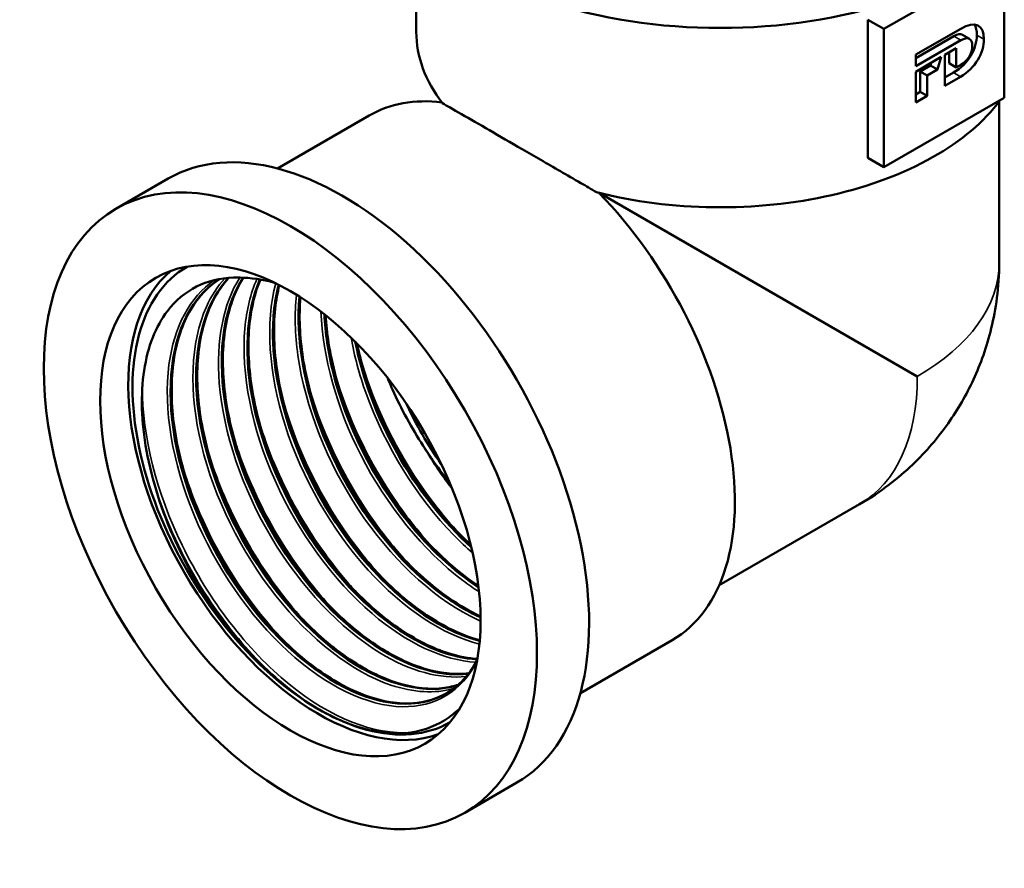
# Model space of a CAD drawing. Header units: millimetres. Extents: x -81 to 698, y -69 to 356.
# Tile 3 of 8: x 124 to 173, y 107 to 149. Entities that reach past the tile are written whole.
import ezdxf

# ---------------------------------------------------------------- set-up
doc = ezdxf.new("R2010")
doc.units = ezdxf.units.MM
doc.layers.add('Видимые тонкие (ГОСТ)', color=7, linetype='Continuous', lineweight=35)
doc.layers.add('Видимый контур (ГОСТ)', color=7, linetype='Continuous', lineweight=50)

msp = doc.modelspace()

# ---------------------------------------------------------------- linework, layer by layer
at = {"layer": 'Видимые тонкие (ГОСТ)'}
for p, q in [((171.1766, 148.1071), (170.823, 148.3112)), ((172.3321, 148.1634), (171.9786, 148.3675)), ((171.1559, 146.2755), (170.8023, 146.4796))]:
    msp.add_line(p, q, dxfattribs=at)
for centre, major_axis, start_param, end_param in [((159.0962, 136.9517), (14, 0), 5.4970729, 6.2831853), ((159.0891, 136.9394), (7, -12.1244), 0, 0.7861124)]:
    msp.add_ellipse(centre, major_axis=major_axis, ratio=0.5773503, start_param=start_param, end_param=end_param, dxfattribs=at)
for points, knots in [([(146.8866, 116.9104), (146.1281, 115.4427), (144.7914, 114.6295), (143.157, 114.6573), (141.3965, 114.6872), (139.3063, 115.693), (137.3984, 117.4405), (135.4907, 119.1879), (133.7822, 121.662), (132.6936, 124.2775), (131.6052, 126.8927), (131.1463, 129.6268), (131.4385, 131.8323), (131.6899, 133.73), (132.4958, 135.2224), (133.705, 136.0611)], [2.0118184, 2.0118184, 2.0118184, 2.0118184, 2.6785877, 2.6785877, 2.6785877, 3.3968073, 3.3968073, 3.3968073, 4.114946, 4.114946, 4.114946, 4.8330051, 4.8330051, 4.8330051, 5.4508507, 5.4508507, 5.4508507, 5.4508507]), ([(145.7066, 115.5634), (144.7825, 115.3045), (143.7098, 115.3594), (142.5763, 115.7444), (140.6363, 116.4033), (138.5359, 118.0234), (136.7979, 120.2178), (135.0606, 122.4112), (133.7014, 125.1591), (133.0624, 127.8006), (132.4236, 130.4411), (132.5107, 132.952), (133.3144, 134.7307), (133.562, 135.2785), (133.8769, 135.7554), (134.2487, 136.1542)], [8.7797583, 8.7797583, 8.7797583, 8.7797583, 9.202931, 9.202931, 9.202931, 9.9271847, 9.9271847, 9.9271847, 10.6511489, 10.6511489, 10.6511489, 11.3748287, 11.3748287, 11.3748287, 11.5977254, 11.5977254, 11.5977254, 11.5977254]), ([(146.3511, 116.1747), (145.0585, 116.0282), (143.5413, 116.4348), (142.0203, 117.3624), (140.037, 118.5719), (138.0651, 120.6566), (136.5931, 123.1198), (135.1215, 125.5821), (134.1628, 128.4011), (133.9604, 130.9028), (133.7901, 133.0083), (134.157, 134.8736), (134.9881, 136.1915)], [15.1576396, 15.1576396, 15.1576396, 15.1576396, 15.7112159, 15.7112159, 15.7112159, 16.4330449, 16.4330449, 16.4330449, 17.1546292, 17.1546292, 17.1546292, 17.7619166, 17.7619166, 17.7619166, 17.7619166]), ([(146.8363, 116.8884), (145.2292, 116.9755), (143.3687, 117.8394), (141.6283, 119.3303), (139.6943, 120.9871), (137.9258, 123.4041), (136.7598, 126.0071), (135.5942, 128.6094), (135.0412, 131.3751), (135.2455, 133.6465), (135.328, 134.5637), (135.5338, 135.3971), (135.8484, 136.1193)], [21.551542, 21.551542, 21.551542, 21.551542, 22.199279, 22.199279, 22.199279, 22.919081, 22.919081, 22.919081, 23.6386819, 23.6386819, 23.6386819, 23.9292378, 23.9292378, 23.9292378, 23.9292378]), ([(147.0169, 117.7962), (145.1999, 118.2462), (143.186, 119.5807), (141.4356, 121.5144), (139.6191, 123.521), (138.1024, 126.1557), (137.2602, 128.7945), (136.4362, 131.3765), (136.2654, 133.9408), (136.7946, 135.9062)], [27.9786049, 27.9786049, 27.9786049, 27.9786049, 28.6706532, 28.6706532, 28.6706532, 29.3888148, 29.3888148, 29.3888148, 30.091501, 30.091501, 30.091501, 30.091501]), ([(147.0751, 118.9583), (146.8971, 119.0354), (146.7182, 119.1201), (146.5388, 119.2124), (144.5607, 120.2292), (142.5323, 122.1559), (140.9561, 124.5334), (139.3809, 126.9094), (138.2715, 129.7148), (137.9078, 132.2789), (137.755, 133.3556), (137.7344, 134.3858), (137.8398, 135.3289)], [34.4143862, 34.4143862, 34.4143862, 34.4143862, 34.4799017, 34.4799017, 34.4799017, 35.2020426, 35.2020426, 35.2020426, 35.9236868, 35.9236868, 35.9236868, 36.2266963, 36.2266963, 36.2266963, 36.2266963]), ([(146.9977, 120.4285), (146.724, 120.6008), (146.4507, 120.7893), (146.179, 120.9935), (144.2202, 122.4656), (142.3624, 124.7449), (141.0621, 127.2923), (139.8562, 129.6548), (139.1398, 132.2292), (139.0621, 134.487)], [40.8632617, 40.8632617, 40.8632617, 40.8632617, 40.9629193, 40.9629193, 40.9629193, 41.681285, 41.681285, 41.681285, 42.3475097, 42.3475097, 42.3475097, 42.3475097]), ([(146.6742, 122.3765), (146.3558, 122.6527), (146.0417, 122.9489), (145.7342, 123.2639), (143.8748, 125.1691), (142.2746, 127.7451), (141.3287, 130.3818), (140.9918, 131.3206), (140.7394, 132.2641), (140.5745, 133.1838)], [47.343316, 47.343316, 47.343316, 47.343316, 47.4621083, 47.4621083, 47.4621083, 48.1805619, 48.1805619, 48.1805619, 48.4363867, 48.4363867, 48.4363867, 48.4363867]), ([(146.227, 123.1225), (145.2935, 124.0885), (144.416, 125.2), (143.6464, 126.4074), (142.5091, 128.1917), (141.6136, 130.1751), (141.0503, 132.1314)], [53.75622705, 53.75622705, 53.75622705, 53.75622705, 54.08549298, 54.08549298, 54.08549298, 54.57207009, 54.57207009, 54.57207009, 54.57207009]), ([(144.9422, 122.3803), (144.2097, 123.1371), (143.5119, 123.9838), (142.8743, 124.8982), (141.4978, 126.8721), (140.4106, 129.1486), (139.7646, 131.39)], [47.47304175, 47.47304175, 47.47304175, 47.47304175, 47.73131061, 47.73131061, 47.73131061, 48.28888478, 48.28888478, 48.28888478, 48.28888478]), ([(143.5962, 113.3656), (141.7682, 113.2191), (139.5506, 114.0925), (137.4631, 115.7918), (135.3758, 117.4909), (133.4355, 120.0023), (132.0983, 122.7565), (130.8167, 125.3962), (130.0991, 128.2391), (130.1013, 130.6897)], [2.6157277, 2.6157277, 2.6157277, 2.6157277, 3.3177195, 3.3177195, 3.3177195, 4.0196308, 4.0196308, 4.0196308, 4.6923894, 4.6923894, 4.6923894, 4.6923894]), ([(143.6576, 121.6379), (143.0742, 122.2402), (142.5129, 122.8999), (141.9867, 123.6064), (140.426, 125.7023), (139.1855, 128.1958), (138.4792, 130.6485)], [41.18985644, 41.18985644, 41.18985644, 41.18985644, 41.39554174, 41.39554174, 41.39554174, 42.00569947, 42.00569947, 42.00569947, 42.00569947]), ([(142.373, 120.8952), (141.9592, 121.3221), (141.5567, 121.7783), (141.17, 122.2603), (139.3942, 124.4737), (137.9678, 127.2134), (137.1942, 129.9069)], [34.90667113, 34.90667113, 34.90667113, 34.90667113, 35.05254413, 35.05254413, 35.05254413, 35.72251417, 35.72251417, 35.72251417, 35.72251417]), ([(141.0884, 120.152), (140.8775, 120.3698), (140.6696, 120.5954), (140.4652, 120.8283), (138.5353, 123.0272), (136.9385, 125.8629), (136.0522, 128.6908), (136.0026, 128.8491), (135.9552, 129.0073), (135.9101, 129.1653)], [28.62348582, 28.62348582, 28.62348582, 28.62348582, 28.69785331, 28.69785331, 28.69785331, 29.40001622, 29.40001622, 29.40001622, 29.43932886, 29.43932886, 29.43932886, 29.43932886]), ([(139.8042, 119.4099), (139.7192, 119.4977), (139.6348, 119.5869), (139.5508, 119.6772), (137.5786, 121.8006), (135.9088, 124.5988), (134.9374, 127.433), (134.8242, 127.7634), (134.7206, 128.094), (134.6267, 128.4237)], [22.34030052, 22.34030052, 22.34030052, 22.34030052, 22.37025957, 22.37025957, 22.37025957, 23.0741011, 23.0741011, 23.0741011, 23.15614355, 23.15614355, 23.15614355, 23.15614355]), ([(138.5201, 118.6684), (136.6091, 120.6502), (134.9511, 123.2688), (133.9129, 125.9764), (133.6954, 126.5437), (133.5054, 127.114), (133.3439, 127.6819)], [16.05711521, 16.05711521, 16.05711521, 16.05711521, 16.73163223, 16.73163223, 16.73163223, 16.87295824, 16.87295824, 16.87295824, 16.87295824]), ([(145.663, 125.5665), (145.5683, 125.6884), (145.4748, 125.812), (145.3824, 125.9372), (144.9598, 126.5103), (144.562, 127.1149), (144.1959, 127.7412)], [53.92682328, 53.92682328, 53.92682328, 53.92682328, 53.96665345, 53.96665345, 53.96665345, 54.14898848, 54.14898848, 54.14898848, 54.14898848]), ([(137.2371, 117.9287), (135.5773, 119.6545), (134.1004, 121.8521), (133.0653, 124.1801), (132.6605, 125.0905), (132.3244, 126.0183), (132.0619, 126.9402)], [9.7739299, 9.7739299, 9.7739299, 9.7739299, 10.36042111, 10.36042111, 10.36042111, 10.58977294, 10.58977294, 10.58977294, 10.58977294]), ([(138.9697, 114.5159), (136.8371, 115.7952), (134.711, 117.9873), (133.0884, 120.5972), (132.1024, 122.183), (131.3072, 123.9155), (130.762, 125.642)], [3.1388071, 3.1388071, 3.1388071, 3.1388071, 3.839576, 3.839576, 3.839576, 4.2653649, 4.2653649, 4.2653649, 4.2653649])]:
    msp.add_open_spline(points, degree=3, knots=knots, dxfattribs=at)
at = {"layer": 'Видимый контур (ГОСТ)'}
for p, q in [((143.8462, 148.5243), (143.8462, 153.8688)), ((173.3542, 152.1632), (167.3093, 148.6731)), ((173.3542, 145.223), (173.3542, 152.1632)), ((166.5064, 149.1367), (166.5064, 142.1965)), ((166.5064, 149.1367), (167.3093, 148.6731)), ((167.3093, 148.6731), (167.3093, 141.7329)), ((168.912, 147.3834), (171.168, 148.6859)), ((170.823, 148.3112), (168.912, 147.2079)), ((171.6033, 148.175), (171.2498, 148.3791)), ((171.1766, 148.1071), (168.912, 146.7996)), ((168.912, 146.7996), (168.912, 147.3834)), ((168.912, 146.5266), (170.1938, 147.2666)), ((170.1938, 147.2666), (170.0018, 146.6335)), ((170.3717, 147.3693), (170.9437, 147.6996)), ((170.3717, 145.8227), (170.3717, 147.3693)), ((170.5901, 147.4954), (170.5901, 146.9476)), ((170.9437, 147.6996), (170.9437, 146.7434)), ((169.6483, 146.8376), (169.1302, 146.5385)), ((169.6902, 146.9759), (169.6483, 146.8376)), ((170.0018, 146.6335), (169.6483, 146.8376)), ((170.9437, 146.7434), (170.5901, 146.9476)), ((170.9437, 146.7434), (171.1766, 146.8779)), ((168.912, 144.98), (168.912, 146.5266)), ((169.4838, 146.3344), (169.1302, 146.5385)), ((169.1302, 146.5385), (169.1302, 145.5142)), ((170.0018, 146.6335), (169.4838, 146.3344)), ((169.4838, 146.3344), (169.4838, 145.3101)), ((170.8023, 146.4796), (170.3717, 146.231)), ((171.1559, 146.2755), (170.3717, 145.8227)), ((169.1302, 145.5142), (168.912, 145.3882)), ((169.4838, 145.3101), (168.912, 144.98)), ((169.4838, 145.3101), (169.1302, 145.5142)), ((145.0962, 145.0264), (145.047, 144.998)), ((145.0962, 145.0333), (145.0962, 145.0264)), ((145.1053, 145.0212), (145.0962, 145.0264)), ((167.3093, 141.7329), (173.3542, 145.223)), ((173.0962, 145.0333), (173.0962, 136.9517)), ((141.4873, 144.3285), (136.8826, 141.6699)), ((166.5064, 142.1965), (167.3093, 141.7329)), ((131.3964, 141.1583), (128.7794, 139.6474)), ((168.9886, 131.2321), (153.0285, 140.4467)), ((166.0891, 124.8151), (159.047, 120.7493)), ((156.6873, 118.0013), (152.0826, 115.3428)), ((148.8964, 110.8474), (146.2794, 109.3365))]:
    msp.add_line(p, q, dxfattribs=at)
for centre, major_axis, start_param, end_param in [((159.0962, 158.8248), (-17.5, 0), 0, 3.1415927), ((159.0962, 148.5243), (-15.25, 0), 0, 0.4188857), ((149.0873, 131.1649), (-7.6, 13.1636), 5.8748562, 6.2831853), ((159.0962, 148.5243), (15.25, 0), 4.2935033, 5.8842488), ((140.1464, 126.0029), (8.75, -15.1554), 0, 3.1415927), ((149.0873, 131.1649), (7.6, -13.1636), 0, 1.9821549), ((138.9437, 125.3084), (6.75, -11.6913), 3.2465418, 6.1782362), ((138.9437, 125.3084), (6.6, -11.4315), 3.1414587, 6.2833192), ((138.9437, 125.3084), (-6.6, 11.4315), 6.2830514, 9.4249119), ((149.9038, 131.6363), (5.75, -9.9593), 4.558567, 4.866211)]:
    msp.add_ellipse(centre, major_axis=major_axis, ratio=0.5773503, start_param=start_param, end_param=end_param, dxfattribs=at)
for major_axis in [(-8.75, 15.1554), (-6.75, 11.6913)]:
    msp.add_ellipse((137.5294, 124.4919), major_axis=major_axis, ratio=0.5773503, dxfattribs=at)
for points in [[(171.168, 148.6859), (171.9048, 149.1113), (172.3321, 148.8636), (172.3321, 148.1634)], [(171.8516, 148.8929), (171.935, 148.7688), (171.9786, 148.5913), (171.9786, 148.3675)], [(171.9786, 148.3675), (171.9786, 147.674), (171.5451, 146.9084), (170.8023, 146.4796)], [(171.2498, 148.3791), (171.1498, 148.4368), (171.0022, 148.4147), (170.823, 148.3112)], [(171.7456, 147.821), (171.7456, 148.2059), (171.5185, 148.3045), (171.1766, 148.1071)], [(172.3321, 148.1634), (172.3321, 147.4699), (171.8986, 146.7043), (171.1559, 146.2755)], [(171.1766, 146.8779), (171.5185, 147.0753), (171.7456, 147.427), (171.7456, 147.821)], [(144.1959, 127.7412), (144.5077, 127.2607), (144.9528, 126.6005), (145.5382, 125.8664)], [(145.5184, 115.422), (146.0863, 115.7925), (146.5613, 116.3381), (146.9084, 117.0242)]]:
    msp.add_open_spline(points, degree=3, dxfattribs=at)
for points, knots in [([(145.1647, 144.9431), (145.2824, 144.8755), (145.4087, 144.8029), (145.9011, 144.5195), (146.3194, 144.2786), (147.2539, 143.7397), (147.7702, 143.4417), (148.8554, 142.8152), (149.4552, 142.4688), (150.7331, 141.7303), (151.4111, 141.3383), (152.3655, 140.7863), (152.629, 140.6339), (152.8934, 140.481)], [1.6768762, 1.6768762, 1.6768762, 1.6768762, 1.7636004, 1.7636004, 1.9937974, 1.9937974, 2.2239943, 2.2239943, 2.4541913, 2.4541913, 2.6843883, 2.6843883, 2.7711124, 2.7711124, 2.7711124, 2.7711124]), ([(173.0962, 136.9517), (173.0962, 135.6812), (172.934, 134.6099), (172.4718, 132.7005), (172.1673, 131.8615), (171.4452, 130.297), (171.0267, 129.5722), (170.0329, 128.1646), (169.4585, 127.4814), (168.0361, 126.1265), (167.1894, 125.4503), (166.0891, 124.8151)], [1.5707963, 1.5707963, 1.5707963, 1.5707963, 1.8849556, 1.8849556, 2.1991149, 2.1991149, 2.5132741, 2.5132741, 2.8274334, 2.8274334, 3.1415927, 3.1415927, 3.1415927, 3.1415927]), ([(134.3358, 118.6823), (133.324, 120.0033), (132.4455, 121.4666), (131.0696, 124.4922), (130.5795, 126.0237), (130.0494, 128.9525), (130.0071, 130.3236), (130.3727, 132.7259), (130.7695, 133.7395), (131.7666, 135.0437), (132.2569, 135.4558), (133.3791, 136.0197), (134.0042, 136.172), (134.6805, 136.1906)], [0, 0, 0, 0, 0.5075098, 0.5075098, 1.0067579, 1.0067579, 1.4977418, 1.4977418, 1.9804587, 1.9804587, 2.3089012, 2.3089012, 2.6333661, 2.6333661, 2.6333661, 2.6333661]), ([(133.9698, 136.1108), (133.399, 135.747), (132.91, 135.2466), (132.527, 134.6208), (131.5598, 133.0398), (131.2767, 130.6734), (131.7347, 128.09), (132.1914, 125.5136), (133.3805, 122.7441), (135.0023, 120.4444), (136.6205, 118.1501), (138.6547, 116.3433), (140.6032, 115.4525), (142.4701, 114.5989), (144.2411, 114.5959), (145.5181, 115.4227)], [-5.4699158, -5.4699158, -5.4699158, -5.4699158, -5.1832095, -5.1832095, -5.1832095, -4.4589883, -4.4589883, -4.4589883, -3.7367497, -3.7367497, -3.7367497, -3.0161808, -3.0161808, -3.0161808, -2.3257861, -2.3257861, -2.3257861, -2.3257861]), ([(145.3504, 115.3258), (144.4136, 114.7926), (143.2434, 114.6642), (141.968, 114.9801), (140.0933, 115.4444), (138.0081, 116.8651), (136.2253, 118.9075), (134.4426, 120.9498), (132.978, 123.5962), (132.1951, 126.2179), (131.4123, 128.8394), (131.3181, 131.4137), (131.9471, 133.3294), (132.352, 134.5628), (133.0545, 135.5164), (133.9714, 136.1125)], [8.6404288, 8.6404288, 8.6404288, 8.6404288, 9.1299331, 9.1299331, 9.1299331, 9.8494541, 9.8494541, 9.8494541, 10.5688952, 10.5688952, 10.5688952, 11.2882574, 11.2882574, 11.2882574, 11.7513732, 11.7513732, 11.7513732, 11.7513732]), ([(133.9499, 136.1067), (133.3083, 135.6881), (132.7697, 135.0756), (131.9924, 133.5689), (131.737, 132.6638), (131.527, 130.6853), (131.5646, 129.5909), (131.9169, 127.3411), (132.2355, 126.1579), (133.1094, 123.8458), (133.6763, 122.6882), (134.9828, 120.5426), (135.7391, 119.528), (137.3407, 117.7676), (138.2061, 116.9997), (139.9309, 115.8031), (140.8118, 115.359), (142.4726, 114.8412), (143.2725, 114.7605), (144.4129, 114.9179), (144.816, 115.0423), (145.1824, 115.228)], [0, 0, 0, 0, 0.3950032, 0.3950032, 0.7792478, 0.7792478, 1.1568361, 1.1568361, 1.5336629, 1.5336629, 1.9113127, 1.9113127, 2.2894408, 2.2894408, 2.6674347, 2.6674347, 3.0446847, 3.0446847, 3.4212413, 3.4212413, 3.6493639, 3.6493639, 3.6493639, 3.6493639]), ([(145.9522, 115.7571), (144.6087, 115.3175), (142.9141, 115.5952), (141.1903, 116.5619), (139.2144, 117.6699), (137.2183, 119.6735), (135.7007, 122.0909), (134.1836, 124.5075), (133.1588, 127.3162), (132.8879, 129.8396), (132.6171, 132.362), (133.1025, 134.5771), (134.238, 135.9523), (134.3023, 136.0301), (134.3686, 136.1053), (134.4369, 136.1776)], [15.0367458, 15.0367458, 15.0367458, 15.0367458, 15.6695834, 15.6695834, 15.6695834, 16.3949359, 16.3949359, 16.3949359, 17.1200029, 17.1200029, 17.1200029, 17.8447897, 17.8447897, 17.8447897, 17.8858159, 17.8858159, 17.8858159, 17.8858159]), ([(134.4321, 136.1761), (133.3911, 135.0629), (132.8087, 133.3189), (132.8005, 131.2484), (132.7911, 128.8575), (133.5466, 126.0528), (134.8708, 123.5111), (136.193, 120.9733), (138.07, 118.72), (140.0334, 117.292), (141.9941, 115.866), (144.0231, 115.2754), (145.6167, 115.6564), (145.7292, 115.6833), (145.8394, 115.715), (145.9472, 115.7514)], [-11.6038519, -11.6038519, -11.6038519, -11.6038519, -10.9758592, -10.9758592, -10.9758592, -10.2506686, -10.2506686, -10.2506686, -9.5265786, -9.5265786, -9.5265786, -8.8035088, -8.8035088, -8.8035088, -8.7524954, -8.7524954, -8.7524954, -8.7524954]), ([(134.4429, 136.1784), (134.142, 135.8549), (133.8787, 135.4774), (133.2766, 134.3103), (133.0211, 133.4052), (132.8112, 131.4268), (132.8487, 130.3323), (133.2011, 128.0825), (133.5196, 126.8993), (134.3936, 124.5872), (134.9604, 123.4296), (136.267, 121.284), (137.0233, 120.2695), (138.6249, 118.5091), (139.4903, 117.7412), (141.2151, 116.5446), (142.096, 116.1004), (143.7568, 115.5827), (144.5567, 115.5019), (145.5052, 115.6328), (145.7352, 115.6857), (145.9553, 115.7578)], [0.1756506, 0.1756506, 0.1756506, 0.1756506, 0.3950032, 0.3950032, 0.7792478, 0.7792478, 1.1568361, 1.1568361, 1.5336629, 1.5336629, 1.9113127, 1.9113127, 2.2894408, 2.2894408, 2.6674347, 2.6674347, 3.0446847, 3.0446847, 3.4212413, 3.4212413, 3.5476255, 3.5476255, 3.5476255, 3.5476255]), ([(135.1533, 136.1828), (134.7533, 135.5587), (134.4566, 134.8126), (134.281, 133.9676), (133.8461, 131.8751), (134.1574, 129.1945), (135.1277, 126.5671), (136.0974, 123.9413), (137.7163, 121.3915), (139.5815, 119.5267), (141.4456, 117.663), (143.5388, 116.4996), (145.3444, 116.3103), (145.7344, 116.2694), (146.1103, 116.274), (146.4681, 116.3222)], [-17.7626905, -17.7626905, -17.7626905, -17.7626905, -17.4710926, -17.4710926, -17.4710926, -16.7490323, -16.7490323, -16.7490323, -16.0274104, -16.0274104, -16.0274104, -15.3062075, -15.3062075, -15.3062075, -15.1504285, -15.1504285, -15.1504285, -15.1504285]), ([(146.4743, 116.325), (146.4053, 116.316), (146.3355, 116.3087), (146.2651, 116.3031), (144.5672, 116.1678), (142.4947, 117.0137), (140.5622, 118.6425), (138.6303, 120.2707), (136.8559, 122.6671), (135.6809, 125.2578), (134.5062, 127.8477), (133.9415, 130.609), (134.1353, 132.8798), (134.2455, 134.1717), (134.6009, 135.2984), (135.1611, 136.1827)], [21.4346976, 21.4346976, 21.4346976, 21.4346976, 21.4646944, 21.4646944, 21.4646944, 22.1879045, 22.1879045, 22.1879045, 22.9108692, 22.9108692, 22.9108692, 23.6335934, 23.6335934, 23.6335934, 24.0447544, 24.0447544, 24.0447544, 24.0447544]), ([(135.168, 136.188), (135.0889, 136.0618), (135.0142, 135.9306), (134.5608, 135.0517), (134.3053, 134.1466), (134.0953, 132.1682), (134.1329, 131.0737), (134.4853, 128.8239), (134.8038, 127.6407), (135.6778, 125.3286), (136.2446, 124.171), (137.5512, 122.0254), (138.3074, 121.0109), (139.9091, 119.2505), (140.7745, 118.4826), (142.4993, 117.286), (143.3802, 116.8418), (145.0134, 116.3327), (145.7877, 116.2489), (146.48, 116.3322)], [0.3246863, 0.3246863, 0.3246863, 0.3246863, 0.3950032, 0.3950032, 0.7792478, 0.7792478, 1.1568361, 1.1568361, 1.5336629, 1.5336629, 1.9113127, 1.9113127, 2.2894408, 2.2894408, 2.6674347, 2.6674347, 3.0446847, 3.0446847, 3.4087274, 3.4087274, 3.4087274, 3.4087274]), ([(134.6805, 136.1906), (135.0718, 136.2014), (135.6394, 136.1908), (136.4877, 136.0009), (136.6097, 135.9703), (136.7323, 135.9364)], [0, 0, 0, 0, 0.18739981, 0.18739981, 0.21870152, 0.21870152, 0.21870152, 0.21870152]), ([(146.9095, 117.0398), (146.5929, 117.0554), (146.2664, 117.1011), (145.9322, 117.1777), (144.0618, 117.6063), (141.9696, 118.9982), (140.1723, 121.0245), (138.3754, 123.0501), (136.8894, 125.6922), (136.0845, 128.3204), (135.2797, 130.948), (135.1631, 133.5389), (135.7745, 135.4757), (135.8427, 135.6917), (135.9199, 135.8994), (136.0056, 136.0983)], [27.8363206, 27.8363206, 27.8363206, 27.8363206, 27.9651624, 27.9651624, 27.9651624, 28.6863397, 28.6863397, 28.6863397, 29.4073153, 29.4073153, 29.4073153, 30.128094, 30.128094, 30.128094, 30.2084813, 30.2084813, 30.2084813, 30.2084813]), ([(135.9976, 136.0998), (135.2996, 134.4584), (135.182, 132.23), (135.6759, 129.854), (136.2188, 127.2422), (137.4932, 124.4769), (139.1757, 122.227), (140.8567, 119.979), (142.9294, 118.2655), (144.8758, 117.4978), (145.5787, 117.2206), (146.2628, 117.0675), (146.9068, 117.0363)], [-23.9264194, -23.9264194, -23.9264194, -23.9264194, -23.2657163, -23.2657163, -23.2657163, -22.539438, -22.539438, -22.539438, -21.8137575, -21.8137575, -21.8137575, -21.5516922, -21.5516922, -21.5516922, -21.5516922]), ([(136.0239, 136.096), (135.7534, 135.4462), (135.5694, 134.6987), (135.3795, 132.9096), (135.4171, 131.8151), (135.7695, 129.5653), (136.088, 128.3821), (136.962, 126.07), (137.5288, 124.9125), (138.8354, 122.7668), (139.5916, 121.7523), (141.1933, 119.9919), (142.0586, 119.224), (143.7834, 118.0274), (144.6643, 117.5833), (145.9824, 117.1723), (146.4592, 117.0818), (146.9135, 117.0527)], [0.4679315, 0.4679315, 0.4679315, 0.4679315, 0.7792478, 0.7792478, 1.1568361, 1.1568361, 1.5336629, 1.5336629, 1.9113127, 1.9113127, 2.2894408, 2.2894408, 2.6674347, 2.6674347, 3.0446847, 3.0446847, 3.2657049, 3.2657049, 3.2657049, 3.2657049]), ([(147.0314, 117.9681), (146.5694, 118.0863), (146.0952, 118.2599), (145.6156, 118.4888), (143.6659, 119.4194), (141.6434, 121.2574), (140.0455, 123.5682), (138.448, 125.8785), (137.2894, 128.6414), (136.8596, 131.2004), (136.575, 132.8951), (136.613, 134.4898), (136.9537, 135.8255)], [34.271869, 34.271869, 34.271869, 34.271869, 34.4488974, 34.4488974, 34.4488974, 35.1684306, 35.1684306, 35.1684306, 35.8878046, 35.8878046, 35.8878046, 36.3642404, 36.3642404, 36.3642404, 36.3642404]), ([(136.9442, 135.8296), (136.7205, 134.9712), (136.6225, 134.0051), (136.6617, 132.9691), (136.7536, 130.5401), (137.5981, 127.7478), (138.9802, 125.2578), (140.362, 122.7685), (142.2683, 120.6029), (144.2286, 119.2757), (145.1724, 118.6367), (146.1245, 118.1946), (147.0301, 117.9616)], [-30.082426, -30.082426, -30.082426, -30.082426, -29.7750763, -29.7750763, -29.7750763, -29.0544897, -29.0544897, -29.0544897, -28.3340905, -28.3340905, -28.3340905, -27.9872602, -27.9872602, -27.9872602, -27.9872602]), ([(136.9742, 135.8165), (136.8809, 135.4407), (136.8115, 135.0441), (136.6637, 133.651), (136.7013, 132.5566), (137.0537, 130.3067), (137.3722, 129.1236), (138.2462, 126.8115), (138.813, 125.6539), (140.1195, 123.5083), (140.8758, 122.4937), (142.4774, 120.7333), (143.3428, 119.9654), (145.0676, 118.7688), (145.9485, 118.3247), (146.8651, 118.0389), (146.9503, 118.0142), (147.035, 117.9913)], [0.6204202, 0.6204202, 0.6204202, 0.6204202, 0.7792478, 0.7792478, 1.1568361, 1.1568361, 1.5336629, 1.5336629, 1.9113127, 1.9113127, 2.2894408, 2.2894408, 2.6674347, 2.6674347, 3.0446847, 3.0446847, 3.0834706, 3.0834706, 3.0834706, 3.0834706]), ([(137.9891, 135.2366), (137.7858, 133.1556), (138.2184, 130.6488), (139.1974, 128.2304), (140.2562, 125.6146), (141.9444, 123.1251), (143.8417, 121.3574), (144.8896, 120.381), (145.996, 119.6295), (147.0738, 119.1437)], [-36.2148417, -36.2148417, -36.2148417, -36.2148417, -35.5470882, -35.5470882, -35.5470882, -34.8248302, -34.8248302, -34.8248302, -34.4258984, -34.4258984, -34.4258984, -34.4258984]), ([(147.0732, 119.1557), (146.3278, 119.4908), (145.5688, 119.9533), (144.8247, 120.5341), (142.8752, 122.0555), (141.0451, 124.3753), (139.7899, 126.9381), (138.5356, 129.4992), (137.8669, 132.2805), (137.9576, 134.6156), (137.9657, 134.8241), (137.9799, 135.0288), (137.9999, 135.2294)], [40.7105842, 40.7105842, 40.7105842, 40.7105842, 40.9865641, 40.9865641, 40.9865641, 41.7095596, 41.7095596, 41.7095596, 42.4320777, 42.4320777, 42.4320777, 42.496563, 42.496563, 42.496563, 42.496563]), ([(138.0358, 135.2068), (137.9525, 134.2695), (137.9954, 133.2348), (138.3378, 131.0482), (138.6564, 129.865), (139.5303, 127.5529), (140.0971, 126.3953), (141.4037, 124.2497), (142.16, 123.2351), (143.7616, 121.4747), (144.627, 120.7068), (146.0161, 119.7431), (146.5491, 119.4356), (147.0736, 119.1923)], [0.8004463, 0.8004463, 0.8004463, 0.8004463, 1.1568361, 1.1568361, 1.5336629, 1.5336629, 1.9113127, 1.9113127, 2.2894408, 2.2894408, 2.6674347, 2.6674347, 2.8976809, 2.8976809, 2.8976809, 2.8976809]), ([(139.2395, 134.3502), (139.2803, 133.4262), (139.4234, 132.4526), (139.6689, 131.4619), (140.3196, 128.8358), (141.6839, 126.1126), (143.4177, 123.9479), (144.5068, 122.5882), (145.7354, 121.4564), (146.9746, 120.6465)], [-42.3317065, -42.3317065, -42.3317065, -42.3317065, -42.0583806, -42.0583806, -42.0583806, -41.3338692, -41.3338692, -41.3338692, -40.8787804, -40.8787804, -40.8787804, -40.8787804]), ([(146.9722, 120.6634), (146.1162, 121.2217), (145.2656, 121.9328), (144.4633, 122.7723), (142.6269, 124.694), (141.0596, 127.2718), (140.1496, 129.8937), (139.6236, 131.4094), (139.3203, 132.932), (139.2528, 134.3406)], [47.1636681, 47.1636681, 47.1636681, 47.1636681, 47.4779662, 47.4779662, 47.4779662, 48.1973597, 48.1973597, 48.1973597, 48.6132167, 48.6132167, 48.6132167, 48.6132167]), ([(139.2978, 134.3029), (139.3228, 133.8493), (139.3723, 133.3841), (139.622, 131.7896), (139.9405, 130.6064), (140.8145, 128.2943), (141.3813, 127.1367), (142.6879, 124.9911), (143.4442, 123.9766), (145.0458, 122.2162), (145.9112, 121.4483), (146.8377, 120.8055), (146.901, 120.7624), (146.9644, 120.7202)], [0.9989977, 0.9989977, 0.9989977, 0.9989977, 1.1568361, 1.1568361, 1.5336629, 1.5336629, 1.9113127, 1.9113127, 2.2894408, 2.2894408, 2.6674347, 2.6674347, 2.6951291, 2.6951291, 2.6951291, 2.6951291]), ([(140.7838, 132.9786), (141.1538, 131.1219), (141.8801, 129.1784), (142.8814, 127.3949), (143.9055, 125.5708), (145.2109, 123.9269), (146.6091, 122.6634)], [-48.4132339, -48.4132339, -48.4132339, -48.4132339, -47.8956283, -47.8956283, -47.8956283, -47.3662277, -47.3662277, -47.3662277, -47.3662277]), ([(146.6032, 122.6879), (145.7266, 123.4785), (144.8865, 124.4166), (144.132, 125.4614), (142.5147, 127.7009), (141.3063, 130.4115), (140.7971, 132.9623)], [53.651623, 53.651623, 53.651623, 53.651623, 53.9833006, 53.9833006, 53.9833006, 54.6942308, 54.6942308, 54.6942308, 54.6942308]), ([(140.8702, 132.8888), (141.0554, 132.0004), (141.3228, 131.0882), (142.0987, 129.0357), (142.6655, 127.8781), (143.9721, 125.7325), (144.7283, 124.718), (145.8686, 123.4647), (146.2195, 123.1119), (146.5769, 122.7836)], [1.2415593, 1.2415593, 1.2415593, 1.2415593, 1.5336629, 1.5336629, 1.9113127, 1.9113127, 2.2894408, 2.2894408, 2.4496192, 2.4496192, 2.4496192, 2.4496192]), ([(142.415, 131.1409), (142.4927, 130.9512), (142.5736, 130.7617), (143.0927, 129.5971), (143.6098, 128.6445), (144.1959, 127.7412)], [2.24609305, 2.24609305, 2.24609305, 2.24609305, 2.30890122, 2.30890122, 2.63336612, 2.63336612, 2.63336612, 2.63336612]), ([(138.9697, 114.5159), (138.0166, 115.063), (137.067, 115.783), (135.331, 117.4416), (134.7126, 118.1905), (134.3358, 118.6823)], [0, 0, 0, 0, 0.40434577, 0.40434577, 0.77628549, 0.77628549, 0.77628549, 0.77628549]), ([(143.5962, 113.3656), (143.2208, 113.3056), (142.6044, 113.2659), (140.8716, 113.5987), (139.9228, 113.9686), (138.9697, 114.5159)], [0, 0, 0, 0, 0.1889566, 0.1889566, 0.39443384, 0.39443384, 0.39443384, 0.39443384]), ([(146.0412, 114.5877), (145.8666, 114.4158), (145.6804, 114.2601), (144.9293, 113.7309), (144.2942, 113.4772), (143.5962, 113.3656)], [2.15284047, 2.15284047, 2.15284047, 2.15284047, 2.27751745, 2.27751745, 2.62825354, 2.62825354, 2.62825354, 2.62825354])]:
    msp.add_open_spline(points, degree=3, knots=knots, dxfattribs=at)

doc.saveas('drawing.dxf')
